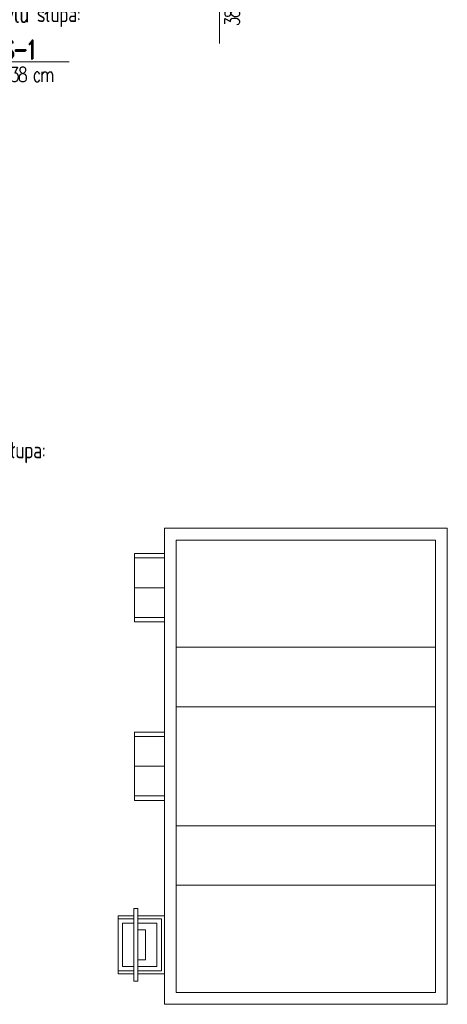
# Model space of a CAD drawing. Header units: millimetres. Extents: x -8 to 14965326, y -810 to 11054951.
# Tile 29 of 72: x 7504317 to 7504604, y 5558082 to 5558744. Entities that reach past the tile are written whole.
import ezdxf
from ezdxf import colors
from ezdxf.entities.mleader import LeaderData, LeaderLine
from ezdxf.math import Vec2, Vec3

# ---------------------------------------------------------------- set-up
doc = ezdxf.new("R2010")
doc.units = ezdxf.units.MM
doc.header["$LTSCALE"] = 0.5
doc.header["$MEASUREMENT"] = 0
doc.layers.get('0').update_dxf_attribs({"linetype": 'CONTINUOUS', "lineweight": 13})
doc.layers.add('K_Kreskowanie', color=253, linetype='CONTINUOUS', lineweight=5)
doc.layers.add('K_Opis', color=7, linetype='CONTINUOUS', lineweight=9)
doc.styles.add('___K_OPIS_ROMAND', font='romand.shx', dxfattribs={"width": 0.75})
doc.styles.add('___K_OPIS_SIMPLEX', font='simplex.shx', dxfattribs={"width": 0.75})

# ---------------------------------------------------------------- blocks, each defined once
blk = doc.blocks.new('A$Cdc6a9087')
for p, q in [((-23, -20), (-23, 0)), ((-23, 0), (23, 0)), ((23, -20), (23, 0)), ((-23, -20), (23, -20))]:
    blk.add_line(p, q)
at = {"lineweight": 13}
for p, q in [((-20, -20), (-20, 0)), ((0, -20), (0, 0)), ((20, -20), (20, 0))]:
    blk.add_line(p, q, dxfattribs=at)
blk = doc.blocks.new('A$Cdbf6219b')
for p, q in [((-19.5, 31), (-19.5, 20.4)), ((-19.5, 31), (19.5, 31)), ((19.5, 31), (19.5, 20.4)), ((-19.5, 17.9), (-19.5, 0)), ((19.5, 17.9), (19.5, 0)), ((-19.5, 0), (19.5, 0))]:
    blk.add_line(p, q)
at = {"lineweight": 13}
for p, q in [((-17.5, 31), (-17.5, 20.4)), ((-14.5, 28), (-14.5, 20.4)), ((-14.5, 28), (14.5, 28)), ((14.5, 28), (14.5, 20.4)), ((17.5, 31), (17.5, 20.4)), ((-17.5, 17.9), (-17.5, 2)), ((-14.5, 17.9), (-14.5, 5)), ((14.5, 17.9), (14.5, 5)), ((17.5, 17.9), (17.5, 2)), ((-17.5, 2), (17.5, 2)), ((-14.5, 5), (14.5, 5))]:
    blk.add_line(p, q, dxfattribs=at)
blk.add_lwpolyline([(24.5, 17.9), (24.5, 20.4), (-24.5, 20.4), (-24.5, 17.9)], close=True)
blk.add_lwpolyline([(-10, 17.9), (-10, 12.6), (10, 12.6), (10, 17.9)], dxfattribs=at)

msp = doc.modelspace()

# ---------------------------------------------------------------- linework, layer by layer
at = {"layer": 'K_Kreskowanie', "color": 253}
for p, q in [((7504596.1116, 5558322.0558), (7504422.1116, 5558322.0558)), ((7504596.1116, 5558282.0558), (7504422.1116, 5558282.0558)), ((7504596.1116, 5558202.0558), (7504422.1116, 5558202.0558)), ((7504596.1116, 5558162.0558), (7504422.1116, 5558162.0558))]:
    msp.add_line(p, q, dxfattribs=at)
at = {"layer": 'K_Kreskowanie', "color": 253, "flags": 128}
for points in [[(7504414.1116, 5558402.0558), (7504604.1116, 5558402.0558), (7504604.1116, 5558082.0558), (7504414.1116, 5558082.0558)], [(7504422.1116, 5558394.0558), (7504596.1116, 5558394.0558), (7504596.1116, 5558090.0558), (7504422.1116, 5558090.0558)]]:
    msp.add_lwpolyline(points, close=True, dxfattribs=at)

# ---------------------------------------------------------------- block references
at = {"layer": 'K_Kreskowanie', "color": 8}
for name, p, rotation in [('A$Cdc6a9087', (7504394.1116, 5558362.0558), 90), ('A$Cdc6a9087', (7504394.1116, 5558242.0558), 90), ('A$Cdbf6219b', (7504414.1116, 5558122.0558), 89.99999999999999)]:
    msp.add_blockref(name, p, dxfattribs=dict(at, rotation=rotation))

# ---------------------------------------------------------------- leaders
at = {"layer": 'K_Opis'}
ml = msp.add_multileader_mtext('Standard', dxfattribs=at)
ml.set_content('{\\T0.85;\\C2;S-1\\T1;\\C50;\\P\\Fsimplex|c238;\\H0.8x;\\T0.8;\\C1;38x38 cm}', color=7, style='___K_OPIS_ROMAND')
ml.set_leader_properties(color=1, linetype='CONTINUOUS', lineweight=9)
ml.build(insert=Vec2(0, 0))
ml.multileader.update_dxf_attribs({"text_left_attachment_type": 6, "text_right_attachment_type": 6, "dogleg_length": 5, "arrow_head_size": 12.5})
ctx = ml.context
ctx.base_point, ctx.char_height, ctx.arrow_head_size, ctx.landing_gap_size, ctx.plane_origin, ctx.plane_x_axis, ctx.plane_y_axis = Vec3(7504451.1379, 5558738.2617), 12.5, 12.5, 0, Vec3(7504490.6804, 5558727.3832), Vec3(0, 1), Vec3(-1, 0)
ctx.left_attachment, ctx.right_attachment, ctx.text_align_type = 6, 6, 1
notes = []
notes.append((ctx, [(1, (1, 1, 0), (7504451.1379, 5558791.6203), (0, -1), 7.2158, [(0, [(7504443.1926, 5558838.5557)], 0, [])])]))
ctx.mtext.insert, ctx.mtext.text_direction, ctx.mtext.rotation, ctx.mtext.alignment, ctx.mtext.line_spacing_factor, ctx.mtext.flow_direction = Vec3(7504436.6379, 5558761.3331), Vec3(0, 1), 1.57079633, 2, 0.864, 5
ml = msp.add_multileader_mtext('Standard', dxfattribs=at)
ml.set_content('{\\T0.95;Poziom szczytu słupa:\\P+252.07}', color=256, style='___K_OPIS_SIMPLEX')
ml.set_leader_properties(color=256, linetype='ByLayer', lineweight=9)
ml.build(insert=Vec2(0, 0))
ml.multileader.update_dxf_attribs({"text_left_attachment_type": 6, "text_right_attachment_type": 6, "arrow_head_size": 12.5})
ctx = ml.context
ctx.base_point, ctx.char_height, ctx.arrow_head_size, ctx.landing_gap_size, ctx.plane_origin = Vec3(7504240.4783, 5558739.955), 11, 12.5, 0, Vec3(7504195.2166, 5559080.9231)
ctx.left_attachment, ctx.right_attachment = 6, 6
notes.append((ctx, [(0, (1, 1, 0), (7504226.7271, 5558739.955), (1, 0), 13.7512, [(0, [(7504174.1116, 5558702.0557)], 0, [])])]))
ctx.mtext.insert, ctx.mtext.width, ctx.mtext.defined_height, ctx.mtext.flow_direction = Vec3(7504240.4783, 5558753.155), 140.399647, 98.2467, 5
ml = msp.add_multileader_mtext('Standard', dxfattribs=at)
ml.set_content('{\\T0.85;\\C2;S-1\\T1;\\C50;\\P\\Fsimplex|c238;\\H0.8x;\\T0.8;\\C1;38x38 cm}', color=7, style='___K_OPIS_ROMAND')
ml.set_leader_properties(color=1, linetype='CONTINUOUS', lineweight=9)
ml.build(insert=Vec2(0, 0))
ml.multileader.update_dxf_attribs({"text_left_attachment_type": 6, "text_right_attachment_type": 6, "dogleg_length": 5, "arrow_head_size": 12.5})
ctx = ml.context
ctx.base_point, ctx.char_height, ctx.arrow_head_size, ctx.landing_gap_size, ctx.plane_origin = Vec3(7504293.7475, 5558715.4907), 12.5, 12.5, 0, Vec3(7504213.1585, 5558649.3178)
ctx.left_attachment, ctx.right_attachment, ctx.text_align_type = 6, 6, 1
notes.append((ctx, [(0, (1, 1, 0), (7504286.5317, 5558715.4907), (1, 0), 7.2158, [(0, [(7504194.1116, 5558709.9897)], 0, [])])]))
ctx.mtext.insert, ctx.mtext.alignment, ctx.mtext.line_spacing_factor, ctx.mtext.flow_direction = Vec3(7504316.8189, 5558729.9907), 2, 0.864, 5
ml = msp.add_multileader_mtext('Standard', dxfattribs=at)
ml.set_content('{\\T0.95;Poziom szczytu słupa:\\P+251.99}', color=256, style='___K_OPIS_SIMPLEX')
ml.set_leader_properties(color=256, linetype='ByLayer', lineweight=9)
ml.build(insert=Vec2(0, 0))
ml.multileader.update_dxf_attribs({"text_left_attachment_type": 6, "text_right_attachment_type": 6, "arrow_head_size": 12.5})
ctx = ml.context
ctx.base_point, ctx.char_height, ctx.arrow_head_size, ctx.landing_gap_size, ctx.plane_origin = Vec3(7504216.9679, 5558446.8156), 11, 12.5, 0, Vec3(7504195.2166, 5558925.9231)
ctx.left_attachment, ctx.right_attachment = 6, 6
notes.append((ctx, [(0, (1, 1, 0), (7504203.2167, 5558446.8156), (1, 0), 13.7512, [(0, [(7504174.1116, 5558547.0557)], 0, [])])]))
ctx.mtext.insert, ctx.mtext.width, ctx.mtext.defined_height, ctx.mtext.flow_direction = Vec3(7504216.9679, 5558460.0156), 140.399647, 98.2467, 5
for ctx, leaders in notes:
    for number, flags, end, landing, length, lines in leaders:
        leader = LeaderData()
        leader.index, (leader.has_last_leader_line, leader.has_dogleg_vector, leader.attachment_direction) = number, flags
        leader.last_leader_point, leader.dogleg_vector, leader.dogleg_length = Vec3(end), Vec3(landing), length
        for number, points, colour, breaks in lines:
            line = LeaderLine()
            line.index, line.vertices, line.color, line.breaks = number, Vec3.list(points), colors.encode_raw_color(colour), breaks
            leader.lines.append(line)
        ctx.leaders.append(leader)

doc.saveas('drawing.dxf')
